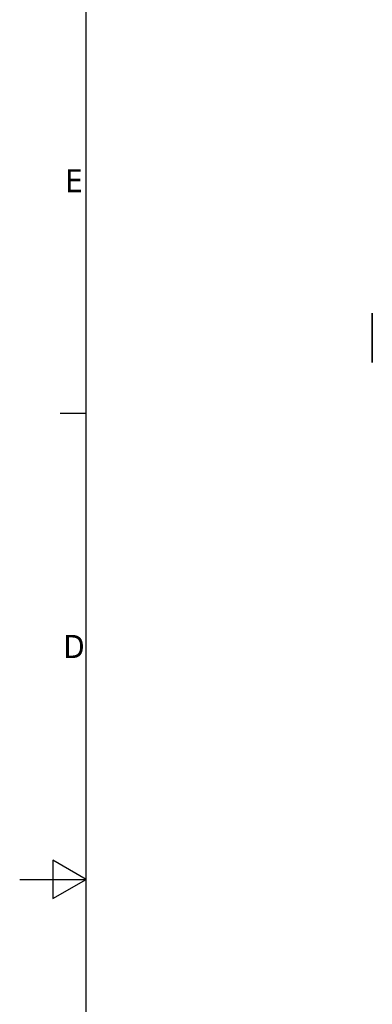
# Model space of a CAD drawing. Header units: millimetres. Extents: x 0 to 7128, y 0 to 5040.
# Tile 33 of 93: x 0 to 636, y 2295 to 4071. Entities that reach past the tile are written whole.
import ezdxf

# ---------------------------------------------------------------- set-up
doc = ezdxf.new("R2010")
doc.units = ezdxf.units.MM
doc.header["$LTSCALE"] = 12
doc.layers.get('0').update_dxf_attribs({"lineweight": 25})
for name, color, linetype, lineweight in [('Geometria schizzo (ISO)', 7, 'Continuous', 25), ('Simbolo (ISO)', 7, 'Continuous', 25), ('Spigoli visibili(ISO)', 7, 'Continuous', 35)]:
    doc.layers.add(name, color=color, linetype=linetype, lineweight=lineweight)
doc.styles.add('Testo nota (ISO)', font='tahoma.ttf')

# ---------------------------------------------------------------- blocks, each defined once
blk = doc.blocks.new('Bordi Bordo di default')
at = {"layer": 'Geometria schizzo (ISO)'}
blk.add_line((10, 280), (6.1, 280), dxfattribs=at)
at = {"layer": 'Geometria schizzo (ISO)', "flags": 128}
for points in [[(10, 10), (10, 410), (584, 410), (584, 10), (10, 10)], [(0, 210), (10, 210), (5, 212.89), (5, 207.11), (10, 210)]]:
    blk.add_lwpolyline(points, dxfattribs=at)
at = {"layer": 'Simbolo (ISO)', "char_height": 3.5, "attachment_point": 7, "style": 'Testo nota (ISO)'}
for s, insert in [('E', (6.85, 313.25)), ('D', (6.57, 243.25))]:
    blk.add_mtext(s, dxfattribs=dict(at, insert=insert))

msp = doc.modelspace()

# ---------------------------------------------------------------- linework, layer by layer
at = {"layer": 'Spigoli visibili(ISO)'}
for p, q in [((635.6278, 3541.4445), (635.6778, 3541.4445)), ((635.6278, 3452.4445), (635.6278, 3541.4445)), ((635.6278, 3452.4445), (635.6778, 3452.4445))]:
    msp.add_line(p, q, dxfattribs=at)

# ---------------------------------------------------------------- block references
at = {"xscale": 12, "yscale": 12, "zscale": 12}
msp.add_blockref('Bordi Bordo di default', (0, 0), dxfattribs=at)

doc.saveas('drawing.dxf')
